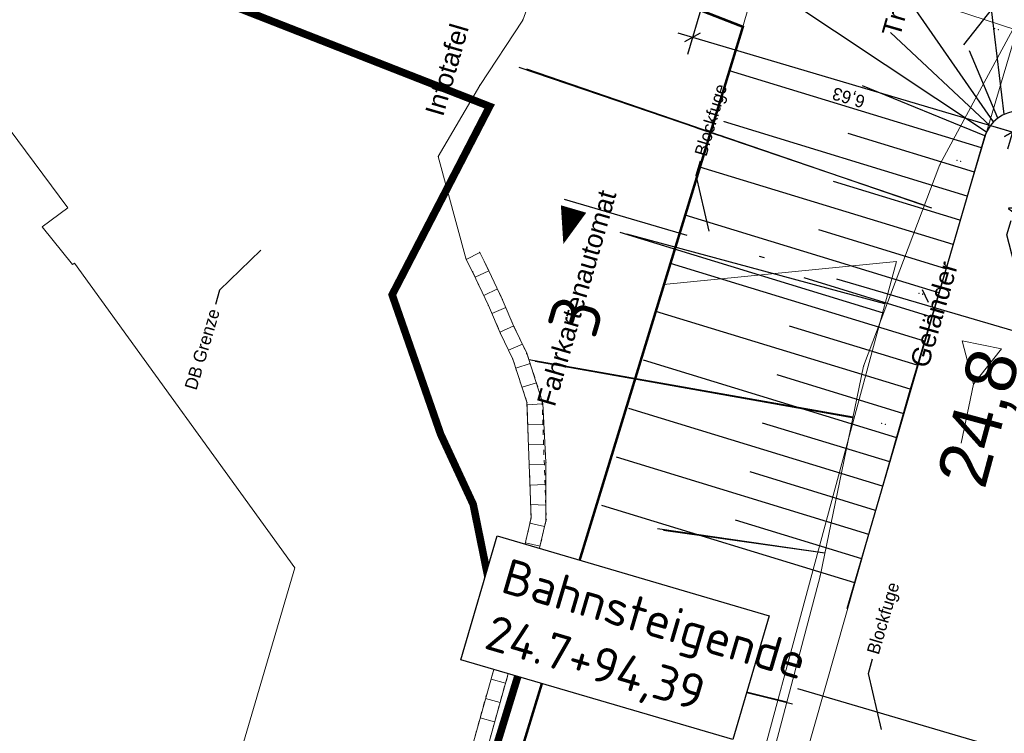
# Model space of a CAD drawing. Header units: millimetres. Extents: x -191 to 81095, y -508122 to 28741.
# Tile 78 of 255: x 4987 to 5007, y 10016 to 10030. Entities that reach past the tile are written whole.
import ezdxf
from ezdxf import colors
from ezdxf.entities.mleader import LeaderData, LeaderLine
from ezdxf.enums import TextEntityAlignment as Align
from ezdxf.math import Vec2, Vec3

# ---------------------------------------------------------------- set-up
doc = ezdxf.new("R2010")
doc.units = ezdxf.units.MM
for name, pattern in [('1', [0]), ('ACAD_ISO10W100', [18, 12, -3, 0, -3]), ('AUSGEZOGEN', [2, 1, 1]), ('Marx-Verm$0$1', [0]), ('Marx-Verm$0$2', [0.16, 0.06, -0.1]), ('STRICHPUNKTX2', [50.8, 25.4, -12.7, 0, -12.7]), ('VE22-087 DB - VST Hervest-Dorsten ALK VA2736$0$1', [0]), ('VERDECKT2', [4.7625, 3.175, -1.5875])]:
    doc.linetypes.add(name, pattern=pattern)
doc.layers.get('0').update_dxf_attribs({"color": 251})
for name, color, linetype, lineweight in [('240620_Dorsten Achse$0$EB-62273S-A-KMTXT', 1, 'Continuous', 35), ('BOESCHUNGEN', 251, '1', 25), ('Marx-Verm$0$BBauwerk-txt', 251, 'Marx-Verm$0$1', 25), ('Marx-Verm$0$BOESCHUNGEN', 251, 'Marx-Verm$0$1', 25), ('Marx-Verm$0$BStrasse-txt', 251, 'Marx-Verm$0$1', 25), ('Marx-Verm$0$L_BTopogrf', 251, 'Marx-Verm$0$1', 18), ('Marx-Verm$0$S_B-Bstg', 251, 'Marx-Verm$0$1', 18), ('Marx-Verm$0$S_B-LST', 251, 'Marx-Verm$0$1', 18), ('Marx-Verm$0$S_BTopogrf', 251, 'Marx-Verm$0$1', 18), ('TTK-P-Text unten', 12, 'Continuous', 25), ('TTK-P-Treppe oben', 12, 'Continuous', 25), ('VE22-087 DB - VST Hervest-Dorsten ALK VA2736$0$AX_Bahnverkehr', 7, 'VE22-087 DB - VST Hervest-Dorsten ALK VA2736$0$1', 18), ('VE22-087 DB - VST Hervest-Dorsten ALK VA2736$0$AX_Flurstueck', 9, 'VE22-087 DB - VST Hervest-Dorsten ALK VA2736$0$1', 18), ('VE22-087 DB - VST Hervest-Dorsten ALK VA2736$0$AX_Gebaeude', 7, 'VE22-087 DB - VST Hervest-Dorsten ALK VA2736$0$1', 18), ('VE22-087 DB - VST Hervest-Dorsten ALK VA2736$0$AX_Gehoelz', 7, 'VE22-087 DB - VST Hervest-Dorsten ALK VA2736$0$1', 18), ('VE22-087 DB - VST Hervest-Dorsten ALK VA2736$0$AX_Gelaendekante', 7, 'VE22-087 DB - VST Hervest-Dorsten ALK VA2736$0$1', 18)]:
    doc.layers.add(name, color=color, linetype=linetype, lineweight=lineweight)
for name, color, linetype in [('TTK-B-Böschung', 251, 'Continuous'), ('TTK-DB-Grenze', 110, 'AUSGEZOGEN'), ('TTK-P-Böschung', 140, 'Continuous'), ('TTK-P-TEXT', 12, 'AUSGEZOGEN'), ('TTK-P-Treppenturm', 140, 'Continuous'), ('TTK-Schnittlinien', 3, 'Continuous'), ('TTK-Schnittlinien 100', 3, 'Continuous'), ('XREF ALK Kataster', 251, 'Continuous'), ('XREF Nachvermessung', 7, 'Continuous')]:
    doc.layers.add(name, color=color, linetype=linetype)
doc.layers.add('TTK-P-Planfeststellungsgrenze 100', color=7, linetype='VERDECKT2', lineweight=50, true_color=0x000000)
doc.styles.add('240620_Dorsten Achse$0$Beschriftung', font='arial.ttf')
doc.styles.add('AKG DIN 6776', font='AKG_DIN67.TTF')
doc.styles.add('iso', font='isocpeur.ttf')
doc.styles.add('Marx-Verm$0$Standard', font='arial.ttf')
doc.dimstyles.new('TTK', dxfattribs={"dimtxt": 2.5, "dimasz": 2.5, "dimexe": 3.5, "dimexo": 0.1, "dimgap": 1, "dimtad": 1, "dimzin": 0, "dimtxsty": 'AKG DIN 6776', "dimblk": 'OBLIQUE', "dimcen": -0.09, "dimdle": 3, "dimclrd": 256, "dimclre": 256, "dimclrt": 256, "dimadec": 3, "dimazin": 0, "dimtfac": 1, "dimtofl": 0, "dimtmove": 0, "dimatfit": 3, "dimldrblk": 'OBLIQUE', "dimfxl": 7, "dimfxlon": 1, "dimtolj": 1, "dimtzin": 0, "dimlwd": -1, "dimlwe": -1, "dimarcsym": 0})

# ---------------------------------------------------------------- blocks, each defined once
blk = doc.blocks.new('VE22-087 DB - VST Hervest-Dorsten ALK VA2736')
at = {"layer": 'VE22-087 DB - VST Hervest-Dorsten ALK VA2736$0$AX_Bahnverkehr', "color": 253, "linetype": 'VE22-087 DB - VST Hervest-Dorsten ALK VA2736$0$1', "lineweight": 13, "ltscale": 0.5, "true_color": 0x999999}
blk.add_polyline3d([(4996.006, 10031.812, 0), (5001.64, 10029.619, 0), (5002.092, 10031.19, 0), (5007.085, 10029.551, 0), (5004.942, 10022.352, 0), (5000.966, 10008.361, 0), (4997.431, 9995.921, 0)], dxfattribs=at)
at = {"layer": 'VE22-087 DB - VST Hervest-Dorsten ALK VA2736$0$AX_Flurstueck', "linetype": 'VE22-087 DB - VST Hervest-Dorsten ALK VA2736$0$1', "lineweight": 13, "ltscale": 0.5}
for points in [[(5028.921, 10045.946, 0), (5023.592, 10046.001, 0), (5019.829, 10046.04, 0), (5014.547, 10046.094, 0), (5014.054, 10046.099, 0), (5013.134, 10045.965, 0), (5013.103, 10045.869, 0), (5009.653, 10045.1, 0), (5008.721, 10044.683, 0), (5007.881, 10044.141, 0), (5007.167, 10043.447, 0), (5006.648, 10042.553, 0), (5004.886, 10036.705, 0), (5004.415, 10035.142, 0), (5002.505, 10035.892, 0), (5000.937, 10031.57, 0), (4996.682, 10033.201, 0), (4996.006, 10031.812, 0), (5001.64, 10029.619, 0), (4996.984, 10014.411, 0), (4995.413, 10009.282, 0), (4990.717, 9993.941, 0)], [(4969.96, 9970.944, 0), (4976.72, 9984.593, 0), (4978.885, 9987.472, 0), (4981.445, 9989.864, 0), (4985.47, 9991.158, 0), (4990.717, 9993.941, 0), (4995.413, 10009.282, 0), (4996.984, 10014.411, 0), (5001.64, 10029.619, 0), (4996.006, 10031.812, 0), (4985.251, 10035.998, 0), (4982.373, 10033.908, 0), (4967.407, 10023.037, 0), (4974.966, 10012.861, 0), (4974.039, 10009.677, 0), (4972.263, 10003.721, 0), (4973.65, 10003.29, 0), (4971.391, 9995.428, 0), (4969.306, 9991.388, 0), (4967.445, 9987.782, 0), (4967.674, 9987.659, 0), (4957.352, 9968.122, 0)]]:
    blk.add_polyline3d(points, dxfattribs=at)
at = {"layer": 'VE22-087 DB - VST Hervest-Dorsten ALK VA2736$0$AX_Gebaeude', "color": 7, "linetype": 'VE22-087 DB - VST Hervest-Dorsten ALK VA2736$0$1', "lineweight": 13, "ltscale": 0.5}
blk.add_polyline3d([(4988.224, 10026.023, 0), (4982.373, 10033.908, 0), (4967.407, 10023.037, 0), (4964.813, 10026.499, 0), (4964.043, 10026.509, 0), (4964.043, 10026.455, 0), (4964, 10023.279, 0), (4968.14, 10017.718, 0), (4968.105, 10017.688, 0), (4970.726, 10014.137, 0), (4970.768, 10014.163, 0), (4972.18, 10012.263, 0), (4975.954, 10011.17, 0), (4973.65, 10003.29, 0), (4971.892, 9997.151, 0), (4985.211, 9993.29, 0), (4992.738, 10018.869, 0), (4988.358, 10024.926, 0), (4988.317, 10024.897, 0), (4987.713, 10025.643, 0)], close=True, dxfattribs=at)
at = {"layer": 'VE22-087 DB - VST Hervest-Dorsten ALK VA2736$0$AX_Gehoelz', "color": 3, "linetype": 'VE22-087 DB - VST Hervest-Dorsten ALK VA2736$0$1', "lineweight": 13, "ltscale": 0.5, "true_color": 0x00ff00}
blk.add_polyline3d([(4990.955, 9973.136, 0), (4993.531, 9982.198, 0), (4997.431, 9995.921, 0), (5000.966, 10008.361, 0), (5004.942, 10022.352, 0), (5007.085, 10029.551, 0), (5002.092, 10031.19, 0), (5001.64, 10029.619, 0), (4996.984, 10014.411, 0), (4995.413, 10009.282, 0), (4990.717, 9993.941, 0), (4985.47, 9991.158, 0), (4981.445, 9989.864, 0), (4978.885, 9987.472, 0), (4976.72, 9984.593, 0), (4969.96, 9970.944, 0)], dxfattribs=at)
at = {"layer": 'VE22-087 DB - VST Hervest-Dorsten ALK VA2736$0$AX_Gelaendekante', "color": 18, "linetype": 'VE22-087 DB - VST Hervest-Dorsten ALK VA2736$0$1', "lineweight": 13, "ltscale": 0.5, "true_color": 0x520000}
for points in [[(4997.52, 9998.434, 0), (4999.479, 10005.667, 0), (5001.436, 10012.901, 0), (5003.39, 10020.134, 0), (5004.691, 10024.955, 0)], [(5004.691, 10024.955, 0), (5000.065, 10024.502, 0)], [(5000.065, 10024.502, 0), (4996.984, 10014.411, 0), (4995.413, 10009.282, 0), (4990.717, 9993.941, 0), (4985.47, 9991.158, 0), (4981.445, 9989.864, 0), (4978.885, 9987.472, 0), (4976.72, 9984.593, 0), (4969.96, 9970.944, 0), (4968.003, 9943.268, 0), (4963.962, 9931.131, 0), (4960.346, 9919.649, 0), (4958.085, 9912.486, 0), (4955.939, 9905.685, 0), (4956.739, 9904.074, 0)]]:
    blk.add_polyline3d(points, dxfattribs=at)
blk = doc.blocks.new('_OBLIQUE')
at = {"color": 0, "linetype": 'ByBlock'}
blk.add_line((-0.5, -0.5), (0.5, 0.5), dxfattribs=at)
blk = doc.blocks.new('*D1315')
at = {"layer": 'DEFPOINTS', "color": 0}
for p in [(5007.196, 10028.203), (5008.708, 10027.76), (5006.996, 10027.526)]:
    blk.add_point(p, dxfattribs=at)
at = {"layer": 'TTK-P-Treppe oben'}
for p, q in [((5007.194, 10028.193), (5006.897, 10027.191)), ((5008.794, 10026.994), (5006.708, 10027.611)), ((5008.705, 10027.75), (5008.407, 10026.744))]:
    blk.add_line(p, q, dxfattribs=at)
at = {"layer": 'TTK-P-Treppe oben', "xscale": 0.25, "yscale": 0.25, "zscale": 0.25}
for p, rotation in [((5006.996, 10027.526), 163.5187373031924), ((5008.506, 10027.079), 343.5187373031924)]:
    blk.add_blockref('_OBLIQUE', p, dxfattribs=dict(at, rotation=rotation))
at = {"layer": 'TTK-P-Treppe oben', "insert": (5007.682, 10027.069), "char_height": 0.25, "attachment_point": 5, "rotation": 163.5187, "style": 'AKG DIN 6776', "bg_fill": 3, "box_fill_scale": 1.1, "bg_fill_color": 256, "bg_fill_true_color": 13158600, "bg_fill_transparency": 0}
blk.add_mtext('\\A1;1,57', dxfattribs=at)
blk = doc.blocks.new('*D1314')
at = {"layer": 'DEFPOINTS', "color": 0}
for p in [(5001.472, 10032.222), (5000.639, 10029.407), (5007.222, 10028.289)]:
    blk.add_point(p, dxfattribs=at)
at = {"layer": 'TTK-P-Treppe oben'}
for p, q in [((5000.838, 10030.078), (5000.54, 10029.071)), ((5007.284, 10027.441), (5000.352, 10029.492)), ((5007.194, 10028.198), (5006.897, 10027.191))]:
    blk.add_line(p, q, dxfattribs=at)
at = {"layer": 'TTK-P-Treppe oben', "xscale": 0.25, "yscale": 0.25, "zscale": 0.25}
for p, rotation in [((5000.639, 10029.407), 163.5187373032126), ((5006.996, 10027.526), 343.5187373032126)]:
    blk.add_blockref('_OBLIQUE', p, dxfattribs=dict(at, rotation=rotation))
at = {"layer": 'TTK-P-Treppe oben', "insert": (5003.748, 10028.233), "char_height": 0.25, "attachment_point": 5, "rotation": 163.5187, "style": 'AKG DIN 6776'}
blk.add_mtext('\\A1;6,63', dxfattribs=at)
blk = doc.blocks.new('_None')
blk = doc.blocks.new('Böschung')
at = {"layer": 'BOESCHUNGEN', "ltscale": 0.2}
for p, q in [((39.148, 8.488, -4.228), (38.758, -0.014, -0.229)), ((33.623, 6.685, -4.151), (34.325, 0.286, -6.109)), ((36.668, 0.337, -6.109), (36.553, 5.646, -3.664)), ((28.3, 5.346, -3.908), (28.523, -0.137, 0.029)), ((31.56, 0.226, -6.109), (31.107, 3.292, -2.354))]:
    blk.add_line(p, q, dxfattribs=at)
blk = doc.blocks.new('Marx-Verm$0$514')
at = {"color": 0, "linetype": 'Marx-Verm$0$1', "ltscale": 0.2, "flags": 128}
blk.add_lwpolyline([(0, 0), (0, 0.3), (-0.1, 0.5), (0.1, 0.5), (0, 0.3)], dxfattribs=at)
blk = doc.blocks.new('Marx-Verm$0$99')
at = {"color": 0}
blk.add_point((0, 0), dxfattribs=at)
blk = doc.blocks.new('Marx-Verm')
at = {"layer": 'Marx-Verm$0$BBauwerk-txt', "ltscale": 0.2, "flags": 128}
for points, elevation in [([(2567431.867, 5726886.204), (2567430.259, 5726884.108)], 33.5), ([(2567429.504, 5726879.236), (2567429.625, 5726878.986)], 37.57)]:
    blk.add_lwpolyline(points, dxfattribs=dict(at, elevation=elevation))
at = {"layer": 'Marx-Verm$0$BOESCHUNGEN', "ltscale": 0.2}
for p, q in [((2567421.434, 5726883.544, 32.557), (2567429.526, 5726880.907, 36.555)), ((2567428.742, 5726878.755, 36.569), (2567423.484, 5726880.287, 33.12)), ((2567421.702, 5726877.739, 32.633), (2567428.161, 5726876.686, 36.631)), ((2567427.635, 5726873.967, 36.782), (2567424.304, 5726874.41, 34.43)), ((2567421.577, 5726872.252, 32.877), (2567426.922, 5726871.007, 36.814))]:
    blk.add_line(p, q, dxfattribs=at)
at = {"layer": 'Marx-Verm$0$L_BTopogrf', "linetype": 'Marx-Verm$0$1', "ltscale": 0.2}
for p, q in [((2567421.498, 5726884.485, 30.764), (2567422.022, 5726885.964, 30.837)), ((2567420.66, 5726883.174, 30.784), (2567421.498, 5726884.485, 30.764)), ((2567419.852, 5726881.749, 30.801), (2567420.66, 5726883.174, 30.784)), ((2567420.436, 5726879.714, 30.891), (2567419.852, 5726881.749, 30.801)), ((2567420.701, 5726879.855, 31.82), (2567420.436, 5726879.714, 30.891)), ((2567420.83, 5726879.607, 31.82), (2567420.701, 5726879.855, 31.82)), ((2567421.16, 5726878.931, 32.005), (2567420.83, 5726879.607, 31.82)), ((2567421.401, 5726878.393, 32.423), (2567421.16, 5726878.931, 32.005)), ((2567421.66, 5726877.864, 32.623), (2567421.401, 5726878.393, 32.423)), ((2567421.993, 5726876.874, 32.701), (2567421.66, 5726877.864, 32.623)), ((2567422.071, 5726875.704, 32.788), (2567421.993, 5726876.874, 32.701)), ((2567422.085, 5726874.537, 32.875), (2567422.071, 5726875.704, 32.788)), ((2567421.617, 5726872.404, 32.875), (2567422.085, 5726874.537, 32.875)), ((2567420.806, 5726869.361, 32.899), (2567421.617, 5726872.404, 32.875))]:
    blk.add_line(p, q, dxfattribs=at)
at = {"layer": 'Marx-Verm$0$L_BTopogrf', "ltscale": 0.2}
for p, q in [((2567429.823, 5726881.719, 36.55), (2567431.234, 5726884.422, 36.646)), ((2567428.356, 5726877.696, 36.575), (2567429.823, 5726881.719, 36.55)), ((2567420.436, 5726879.714, 31.82), (2567420.702, 5726879.853, 31.82)), ((2567420.436, 5726879.714, 30.691), (2567420.563, 5726879.47, 30.675)), ((2567420.563, 5726879.47, 30.675), (2567420.888, 5726878.804, 30.675)), ((2567420.885, 5726879.494, 31.851), (2567420.616, 5726879.361, 31.851)), ((2567420.792, 5726879.002, 31.95), (2567421.061, 5726879.134, 31.949)), ((2567420.888, 5726878.804, 30.675), (2567421.131, 5726878.261, 30.675)), ((2567421.233, 5726878.769, 32.13), (2567420.96, 5726878.643, 32.129)), ((2567421.124, 5726878.277, 32.41), (2567421.396, 5726878.404, 32.41)), ((2567421.131, 5726878.261, 30.675), (2567421.385, 5726877.745, 30.675)), ((2567421.573, 5726878.042, 32.554), (2567421.298, 5726877.921, 32.555)), ((2567421.385, 5726877.745, 30.675), (2567421.679, 5726876.89, 30.675)), ((2567427.548, 5726873.514, 36.807), (2567428.356, 5726877.696, 36.575)), ((2567421.447, 5726877.564, 32.677), (2567421.731, 5726877.662, 32.678)), ((2567421.862, 5726877.281, 32.783), (2567421.576, 5726877.189, 32.787)), ((2567421.679, 5726876.89, 30.675), (2567421.79, 5726874.593, 30.675)), ((2567421.681, 5726876.843, 32.875), (2567421.981, 5726876.863, 32.875)), ((2567422, 5726876.461, 32.875), (2567421.7, 5726876.446, 32.875)), ((2567421.72, 5726876.047, 32.875), (2567422.019, 5726876.061, 32.875)), ((2567422.039, 5726875.662, 32.875), (2567421.739, 5726875.647, 32.875)), ((2567421.758, 5726875.248, 32.875), (2567422.058, 5726875.262, 32.875)), ((2567422.078, 5726874.852, 32.875), (2567421.777, 5726874.859, 32.875)), ((2567421.79, 5726874.593, 30.675), (2567421.326, 5726872.475, 30.675)), ((2567421.768, 5726874.491, 32.875), (2567422.061, 5726874.426, 32.875)), ((2567421.975, 5726874.036, 32.875), (2567421.682, 5726874.1, 32.875)), ((2567421.596, 5726873.709, 32.875), (2567421.889, 5726873.645, 32.875)), ((2567426.402, 5726868.923, 36.819), (2567427.548, 5726873.514, 36.807)), ((2567421.804, 5726873.254, 32.875), (2567421.511, 5726873.318, 32.875)), ((2567421.425, 5726872.928, 32.875), (2567421.718, 5726872.863, 32.875)), ((2567421.326, 5726872.475, 30.675), (2567420.521, 5726869.437, 30.675)), ((2567421.632, 5726872.469, 32.875), (2567421.34, 5726872.54, 32.875)), ((2567421.241, 5726872.156, 32.875), (2567421.531, 5726872.079, 32.875)), ((2567421.428, 5726871.692, 32.875), (2567421.138, 5726871.77, 32.875)), ((2567421.035, 5726871.383, 32.875), (2567421.325, 5726871.306, 32.875)), ((2567421.221, 5726870.919, 32.875), (2567420.932, 5726870.997, 32.875)), ((2567420.828, 5726870.61, 32.875), (2567421.118, 5726870.533, 32.875))]:
    blk.add_line(p, q, dxfattribs=at)
at = {"layer": 'Marx-Verm$0$L_BTopogrf', "linetype": 'Marx-Verm$0$2', "ltscale": 0.2}
for p, q in [((2567420.701, 5726879.855, 31.82), (2567420.436, 5726879.714, 31.82)), ((2567420.702, 5726879.853, 31.82), (2567420.831, 5726879.605, 31.82)), ((2567420.436, 5726879.714, 31.82), (2567420.563, 5726879.47, 31.82)), ((2567420.563, 5726879.47, 31.82), (2567420.888, 5726878.804, 32.005)), ((2567420.831, 5726879.605, 31.82), (2567421.16, 5726878.932, 32.005)), ((2567421.16, 5726878.932, 32.005), (2567421.403, 5726878.388, 32.423)), ((2567420.888, 5726878.804, 32.005), (2567421.131, 5726878.261, 32.423)), ((2567421.403, 5726878.388, 32.423), (2567421.663, 5726877.86, 32.623)), ((2567421.131, 5726878.261, 32.423), (2567421.385, 5726877.745, 32.623)), ((2567421.385, 5726877.745, 32.623), (2567421.679, 5726876.89, 32.875)), ((2567421.663, 5726877.86, 32.623), (2567421.977, 5726876.947, 32.875)), ((2567421.977, 5726876.947, 32.875), (2567422.092, 5726874.567, 32.875)), ((2567421.679, 5726876.89, 32.875), (2567421.79, 5726874.593, 32.875)), ((2567421.79, 5726874.593, 32.875), (2567421.326, 5726872.475, 32.875)), ((2567422.092, 5726874.567, 32.875), (2567421.617, 5726872.404, 32.875)), ((2567421.326, 5726872.475, 32.875), (2567420.516, 5726869.438, 32.875)), ((2567421.617, 5726872.404, 32.875), (2567420.806, 5726869.361, 32.875))]:
    blk.add_line(p, q, dxfattribs=at)
at = {"layer": 'Marx-Verm$0$S_B-Bstg'}
for p, xscale, yscale, zscale, rotation in [((2567430.875, 5726884.435, 37.58), 0.2, 0.2, 0.2, 0.7647497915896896), ((2567430.947, 5726884.416, 37.58), 0.2, 0.2, 0.2, 0.7647497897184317), ((2567430.16, 5726881.809, 37.58), 0.1999999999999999, 0.1999999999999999, 0.1999999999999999, 0.7647495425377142), ((2567430.232, 5726881.789, 37.58), 0.2000000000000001, 0.2000000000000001, 0.2000000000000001, 0.764749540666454), ((2567429.438, 5726879.159, 37.573), 0.2, 0.2, 0.2, 0.7647492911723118), ((2567429.51, 5726879.139, 37.573), 0.2, 0.2, 0.2, 0.7647492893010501), ((2567429.511, 5726879.142, 37.58), 0.2000000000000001, 0.2000000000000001, 0.2000000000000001, 0.7647492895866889), ((2567428.73, 5726876.562, 37.58), 0.2000000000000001, 0.2000000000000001, 0.2000000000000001, 0.7647490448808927), ((2567428.803, 5726876.542, 37.58), 0.1999999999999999, 0.1999999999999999, 0.1999999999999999, 0.7647490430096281), ((2567428.803, 5726876.542, 37.58), 0.1999999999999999, 0.1999999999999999, 0.1999999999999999, 0.7647490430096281)]:
    blk.add_blockref('Marx-Verm$0$99', p, dxfattribs=dict(at, xscale=xscale, yscale=yscale, zscale=zscale, rotation=rotation))
at = {"layer": 'Marx-Verm$0$S_B-LST', "xscale": 4, "yscale": 4, "zscale": 4, "rotation": 348.9337490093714}
blk.add_blockref('Marx-Verm$0$514', (2567430.319, 5726876.187, 36.409), dxfattribs=at)
at = {"layer": 'Marx-Verm$0$S_BTopogrf'}
for p, xscale, yscale, zscale, rotation in [((2567421.498, 5726884.485, 30.764), 0.2000000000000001, 0.2000000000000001, 0.2000000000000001, 0.7647497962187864), ((2567420.66, 5726883.174, 30.784), 0.2, 0.2, 0.2, 0.7647496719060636), ((2567419.852, 5726881.749, 30.801), 0.2000000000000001, 0.2000000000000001, 0.2000000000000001, 0.7647495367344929), ((2567429.823, 5726881.719, 36.55), 0.2, 0.2, 0.2, 0.7647495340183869), ((2567420.701, 5726879.855, 31.82), 0.1999999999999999, 0.1999999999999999, 0.1999999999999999, 0.7647493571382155), ((2567420.701, 5726879.855, 31.82), 0.1999999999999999, 0.1999999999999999, 0.1999999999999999, 0.7647493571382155), ((2567420.702, 5726879.853, 31.82), 0.1999999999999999, 0.1999999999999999, 0.1999999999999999, 0.7647493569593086), ((2567420.436, 5726879.714, 31.82), 0.2, 0.2, 0.2, 0.7647493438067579), ((2567420.436, 5726879.714, 30.691), 0.2, 0.2, 0.2, 0.7647493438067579), ((2567420.436, 5726879.714, 30.891), 0.2, 0.2, 0.2, 0.7647493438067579), ((2567420.563, 5726879.47, 31.82), 0.2, 0.2, 0.2, 0.7647493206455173), ((2567420.563, 5726879.47, 30.675), 0.2, 0.2, 0.2, 0.7647493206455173), ((2567420.83, 5726879.607, 31.82), 0.2, 0.2, 0.2, 0.7647493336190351), ((2567420.831, 5726879.605, 31.82), 0.2, 0.2, 0.2, 0.7647493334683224), ((2567421.16, 5726878.932, 32.005), 0.2, 0.2, 0.2, 0.7647492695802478), ((2567421.16, 5726878.931, 32.005), 0.2, 0.2, 0.2, 0.7647492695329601), ((2567420.888, 5726878.804, 32.005), 0.2, 0.2, 0.2, 0.7647492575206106), ((2567420.888, 5726878.804, 30.675), 0.2, 0.2, 0.2, 0.7647492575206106), ((2567421.401, 5726878.393, 32.423), 0.2, 0.2, 0.2, 0.764749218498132), ((2567421.403, 5726878.388, 32.423), 0.2, 0.2, 0.2, 0.7647492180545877), ((2567421.131, 5726878.261, 32.423), 0.2, 0.2, 0.2, 0.7647492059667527), ((2567421.131, 5726878.261, 30.675), 0.2, 0.2, 0.2, 0.7647492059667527), ((2567421.385, 5726877.745, 32.623), 0.1999999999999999, 0.1999999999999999, 0.1999999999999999, 0.7647491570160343), ((2567421.385, 5726877.745, 30.675), 0.1999999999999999, 0.1999999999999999, 0.1999999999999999, 0.7647491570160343), ((2567421.66, 5726877.864, 32.623), 0.2000000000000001, 0.2000000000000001, 0.2000000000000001, 0.7647491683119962), ((2567421.663, 5726877.86, 32.623), 0.2, 0.2, 0.2, 0.7647491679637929), ((2567428.356, 5726877.696, 36.575), 0.2000000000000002, 0.2000000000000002, 0.2000000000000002, 0.7647491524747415), ((2567421.977, 5726876.947, 32.875), 0.1999999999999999, 0.1999999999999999, 0.1999999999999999, 0.7647490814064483), ((2567421.679, 5726876.89, 32.875), 0.2, 0.2, 0.2, 0.7647490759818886), ((2567421.679, 5726876.89, 30.675), 0.2, 0.2, 0.2, 0.7647490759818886), ((2567421.993, 5726876.874, 32.701), 0.2000000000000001, 0.2000000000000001, 0.2000000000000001, 0.7647490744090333), ((2567422.071, 5726875.704, 32.788), 0.2, 0.2, 0.2, 0.7647489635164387), ((2567421.79, 5726874.593, 32.875), 0.2, 0.2, 0.2, 0.7647488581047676), ((2567421.79, 5726874.593, 30.675), 0.2, 0.2, 0.2, 0.7647488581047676), ((2567422.092, 5726874.567, 32.875), 0.2, 0.2, 0.2, 0.7647488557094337), ((2567422.085, 5726874.537, 32.875), 0.2, 0.2, 0.2, 0.7647488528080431), ((2567427.548, 5726873.514, 36.807), 0.2, 0.2, 0.2, 0.7647487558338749), ((2567421.326, 5726872.475, 32.875), 0.2, 0.2, 0.2, 0.7647486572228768), ((2567421.326, 5726872.475, 30.675), 0.2, 0.2, 0.2, 0.7647486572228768), ((2567421.617, 5726872.404, 32.875), 0.2000000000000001, 0.2000000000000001, 0.2000000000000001, 0.7647486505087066), ((2567421.617, 5726872.404, 32.875), 0.2000000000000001, 0.2000000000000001, 0.2000000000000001, 0.7647486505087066)]:
    blk.add_blockref('Marx-Verm$0$99', p, dxfattribs=dict(at, xscale=xscale, yscale=yscale, zscale=zscale, rotation=rotation))
at = {"layer": 'Marx-Verm$0$BBauwerk-txt', "char_height": 0.375, "attachment_point": 1, "rotation": 74.5699, "style": 'Marx-Verm$0$Standard'}
for s, insert in [('\\pxqr;Treppe 16/28\\PStufen 7', (2567428.629, 5726884.322, 33.5)), ('Geländer', (2567429.276, 5726877.753, 37.57))]:
    blk.add_mtext(s, dxfattribs=dict(at, insert=insert))
at = {"layer": 'Marx-Verm$0$BStrasse-txt', "char_height": 0.375, "attachment_point": 1, "rotation": 74.5699, "style": 'Marx-Verm$0$Standard'}
for s, insert in [('Infotafel', (2567419.574, 5726882.628, 30.902)), ('Fahrkartenautomat', (2567421.868, 5726876.892, 30.951))]:
    blk.add_mtext(s, dxfattribs=dict(at, insert=insert))

msp = doc.modelspace()

# ---------------------------------------------------------------- linework, layer by layer
at = {"layer": 'TTK-P-TEXT', "color": 251, "linetype": 'ACAD_ISO10W100', "ltscale": 0.5}
msp.add_line((5002.726, 10016.472), (5009.118, 10014.596), dxfattribs=at)

# ---------------------------------------------------------------- next in the draw order: block references
at = {"layer": 'XREF ALK Kataster', "color": 251}
msp.add_blockref('VE22-087 DB - VST Hervest-Dorsten ALK VA2736', (0, 0), dxfattribs=at)

# ---------------------------------------------------------------- next in the draw order: hatches: boundary and pattern name
at = {"layer": 'TTK-P-Treppenturm', "transparency": 33554483}
h = msp.add_hatch(dxfattribs=at)
h.set_pattern_fill('ANGLE', color=251)
h.set_pattern_definition([(73.51874, (18213.195, 12379.5874), (-6.6980043, 1.981657), [5.08, -1.905]), (163.51874, (18213.195, 12379.5874), (-1.981657, -6.6980043), [5.08, -1.905])])
h.paths.add_polyline_path([(5005.017, 10029.352), (5004.909, 10028.967), (5012.987, 10026.719), (5009.499, 10014.825), (5009.883, 10014.713), (5013.485, 10026.995)])

# ---------------------------------------------------------------- next in the draw order: linework, layer by layer
at = {"layer": 'TTK-P-Böschung', "color": 251}
for p, q in [((5006.62, 10027.73), (5004.491, 10030.801)), ((5006.484, 10027.529), (5001.914, 10030.566)), ((5006.832, 10027.881), (5006.557, 10030.195)), ((5006.553, 10027.649), (5004.572, 10029.504)), ((5006.707, 10027.807), (5006.144, 10029.144)), ((5006.379, 10027.212), (5001.373, 10028.745)), ((5006.449, 10027.452), (5004.02, 10028.444)), ((5006.096, 10026.253), (5001.08, 10027.789)), ((5006.449, 10027.452), (5003.707, 10018.057)), ((5006.243, 10026.731), (5003.735, 10027.499)), ((5005.816, 10025.293), (5000.788, 10026.832)), ((5005.95, 10025.775), (5003.442, 10026.543)), ((5005.535, 10024.333), (5000.495, 10025.876)), ((5005.675, 10024.813), (5003.149, 10025.587)), ((5005.248, 10023.376), (5000.202, 10024.92)), ((5005.394, 10023.853), (5002.856, 10024.63)), ((5004.963, 10022.417), (4999.909, 10023.964)), ((5005.105, 10022.896), (5002.564, 10023.674)), ((5004.698, 10021.453), (4999.666, 10022.993)), ((5004.838, 10021.932), (5002.321, 10022.703)), ((5004.418, 10020.493), (4999.373, 10022.037)), ((5004.558, 10020.973), (5002.028, 10021.747)), ((5004.142, 10019.532), (4999.13, 10021.066)), ((5004.279, 10020.012), (5001.785, 10020.776)), ((5003.868, 10018.57), (4998.838, 10020.109)), ((5004.005, 10019.051), (5001.492, 10019.82))]:
    msp.add_line(p, q, dxfattribs=at)
msp.add_arc((5007.131, 10027.228), 0.717, 90.807, 161.8626, dxfattribs=at)
at = {"layer": 'TTK-Schnittlinien 100', "color": 251, "linetype": 'ByBlock', "ltscale": 0.03}
msp.add_lwpolyline([(4998.276, 10026, 0.525, 0, 0), (4998.073, 10025.303, 0, 0, 0)], format="xyseb", dxfattribs=at)

# ---------------------------------------------------------------- next in the draw order: texts
at = {"layer": '240620_Dorsten Achse$0$EB-62273S-A-KMTXT', "color": 251, "style": '240620_Dorsten Achse$0$Beschriftung'}
msp.add_text('24,8', height=1, rotation=74.8713, dxfattribs=at).set_placement((5006.797, 10021.72), align=Align.CENTER)
at = {"layer": 'TTK-Schnittlinien', "color": 251, "linetype": 'STRICHPUNKTX2', "ltscale": 0.03, "style": 'iso'}
msp.add_text('3', height=1, rotation=73.6539, dxfattribs=at).set_placement((4998.701, 10023.389, 33.561))

# ---------------------------------------------------------------- next in the draw order: dimensions: what is measured, and where the dimension line sits
at = {"layer": 'TTK-P-Treppe oben', "color": 251}
dim = msp.add_linear_dim(base=(5006.9961, 10027.52625), p1=(5008.70765, 10027.7597), p2=(5007.19635, 10028.20309), angle=163.51874, dimstyle='TTK', override={"dimscale": 0, "dimdec": 2, "dimtfill": 1}, dxfattribs=at)
dim.commit()
dim.dimension.update_dxf_attribs({"geometry": '*D1315', "text_midpoint": (5007.68209, 10027.0691)})

# ---------------------------------------------------------------- next in the draw order: leaders
at = {"layer": 'TTK-P-Text unten', "color": 251}
ml = msp.add_multileader_mtext('Standard', dxfattribs=at)
ml.set_content('\\A1;Blockfuge', color=256, style='AKG DIN 6776')
ml.set_leader_properties(color=251)
ml.set_arrow_properties(name='NONE')
ml.build(insert=Vec2(0, 0))
ml.multileader.update_dxf_attribs({"dogleg_length": 3, "arrow_head_size": 0.3, "scale": 0.1})
ctx = ml.context
ctx.base_point, ctx.scale, ctx.char_height, ctx.arrow_head_size, ctx.landing_gap_size, ctx.plane_origin, ctx.plane_x_axis, ctx.plane_y_axis = Vec3(5004.223, 10017.059), 0.1, 0.25, 0.3, 0.1, Vec3(5004.394, 10015.659), Vec3(0.283702, 0.958913), Vec3(-0.958913, 0.283702)
notes = []
notes.append((ctx, [(0, (1, 1, 0), (5004.134, 10016.773), (0.283702, 0.958913), 0.3, [(0, [(5004.394, 10015.659)], 0, [])])]))
ctx.mtext.insert, ctx.mtext.text_direction, ctx.mtext.rotation, ctx.mtext.flow_direction = Vec3(5004.098, 10017.201), Vec3(0.283702, 0.958913), 1.283144, 5
ctx.mtext.has_bg_fill, ctx.mtext.bg_color, ctx.mtext.bg_scale_factor, ctx.mtext.bg_transparency, ctx.mtext.use_window_bg_color = 1, -1027028792, 1.5, 0, 1
for ctx, leaders in notes:
    for number, flags, end, landing, length, lines in leaders:
        leader = LeaderData()
        leader.index, (leader.has_last_leader_line, leader.has_dogleg_vector, leader.attachment_direction) = number, flags
        leader.last_leader_point, leader.dogleg_vector, leader.dogleg_length = Vec3(end), Vec3(landing), length
        for number, points, colour, breaks in lines:
            line = LeaderLine()
            line.index, line.vertices, line.color, line.breaks = number, Vec3.list(points), colors.encode_raw_color(colour), breaks
            leader.lines.append(line)
        ctx.leaders.append(leader)

# ---------------------------------------------------------------- next in the draw order: dimensions: what is measured, and where the dimension line sits
at = {"layer": 'TTK-P-Treppe oben', "color": 251}
dim = msp.add_linear_dim(base=(5000.639, 10029.407), p1=(5007.222, 10028.289), p2=(5001.472, 10032.222), angle=163.5187, dimstyle='TTK', override={"dimscale": 0, "dimdec": 2}, dxfattribs=at)
dim.commit()
dim.dimension.update_dxf_attribs({"geometry": '*D1314', "text_midpoint": (5003.748, 10028.233)})

# ---------------------------------------------------------------- next in the draw order: leaders
at = {"layer": 'TTK-P-Text unten', "color": 251}
ml = msp.add_multileader_mtext('Standard', dxfattribs=at)
ml.set_content('\\A1;Anforderungstaster\\PAufzug', color=256, style='AKG DIN 6776')
ml.set_leader_properties(color=251)
ml.set_arrow_properties(name='NONE')
ml.build(insert=Vec2(0, 0))
ml.multileader.update_dxf_attribs({"dogleg_length": 3, "arrow_head_size": 0.3, "scale": 0.1})
ctx = ml.context
ctx.base_point, ctx.scale, ctx.char_height, ctx.arrow_head_size, ctx.landing_gap_size, ctx.plane_origin, ctx.plane_x_axis, ctx.plane_y_axis = Vec3(5007.007, 10025.764), 0.1, 0.25, 0.3, 0.1, Vec3(5007.178, 10024.363), Vec3(0.283702, 0.958913), Vec3(-0.958913, 0.283702)
notes = []
notes.append((ctx, [(0, (1, 1, 0), (5006.888, 10025.486), (0.283702, 0.958913), 0.3, [(0, [(5007.178, 10024.363)], 0, [])])]))
ctx.mtext.insert, ctx.mtext.text_direction, ctx.mtext.rotation, ctx.mtext.flow_direction = Vec3(5006.881, 10025.905), Vec3(0.283702, 0.958913), 1.283144, 5
ctx.mtext.has_bg_fill, ctx.mtext.bg_color, ctx.mtext.bg_scale_factor, ctx.mtext.bg_transparency, ctx.mtext.use_window_bg_color = 1, -1027028792, 1.5, 0, 1
ml = msp.add_multileader_mtext('Standard', dxfattribs=at)
ml.set_content('\\A1;Blockfuge', color=256, style='AKG DIN 6776')
ml.set_leader_properties(color=251)
ml.set_arrow_properties(name='NONE')
ml.build(insert=Vec2(0, 0))
ml.multileader.update_dxf_attribs({"dogleg_length": 3, "arrow_head_size": 0.3, "scale": 0.1})
ctx = ml.context
ctx.base_point, ctx.scale, ctx.char_height, ctx.arrow_head_size, ctx.landing_gap_size, ctx.plane_origin, ctx.plane_x_axis, ctx.plane_y_axis = Vec3(5000.8, 10026.959), 0.1, 0.25, 0.3, 0.1, Vec3(5000.971, 10025.558), Vec3(0.283702, 0.958913), Vec3(-0.958913, 0.283702)
notes.append((ctx, [(0, (1, 1, 0), (5000.711, 10026.672), (0.283702, 0.958913), 0.3, [(0, [(5000.971, 10025.558)], 0, [])])]))
ctx.mtext.insert, ctx.mtext.text_direction, ctx.mtext.rotation, ctx.mtext.flow_direction = Vec3(5000.674, 10027.1), Vec3(0.283702, 0.958913), 1.283144, 5
ctx.mtext.has_bg_fill, ctx.mtext.bg_color, ctx.mtext.bg_scale_factor, ctx.mtext.bg_transparency, ctx.mtext.use_window_bg_color = 1, -1027028792, 1.5, 0, 1
for ctx, leaders in notes:
    for number, flags, end, landing, length, lines in leaders:
        leader = LeaderData()
        leader.index, (leader.has_last_leader_line, leader.has_dogleg_vector, leader.attachment_direction) = number, flags
        leader.last_leader_point, leader.dogleg_vector, leader.dogleg_length = Vec3(end), Vec3(landing), length
        for number, points, colour, breaks in lines:
            line = LeaderLine()
            line.index, line.vertices, line.color, line.breaks = number, Vec3.list(points), colors.encode_raw_color(colour), breaks
            leader.lines.append(line)
        ctx.leaders.append(leader)

# ---------------------------------------------------------------- next in the draw order: linework, layer by layer
at = {"layer": 'TTK-DB-Grenze', "color": 251, "const_width": 0.05}
msp.add_lwpolyline([(5042.846, 10045.804), (5013.851, 10046.122), (5009.654, 10045.102), (5007.169, 10043.449), (5006.72, 10042.514), (5004.604, 10036.158), (5002.764, 10036.604), (5000.938, 10031.571), (4996.739, 10033.18), (4996.007, 10031.813), (5001.641, 10029.62), (4990.718, 9993.94), (4984.092, 9990.71), (4981.017, 9989.392), (4978.885, 9987.471), (4976.72, 9984.592), (4969.959, 9970.942), (4968.003, 9943.264), (4963.962, 9931.127), (4950.021, 9850.135), (4938.687, 9799.641, 0.535789), (4943.835, 9790.959), (4974.558, 9795.909)], format="xyb", dxfattribs=at)
at = {"layer": 'TTK-P-Planfeststellungsgrenze 100', "color": 251, "ltscale": 2, "const_width": 0.15, "flags": 128}
msp.add_lwpolyline([(4968.094, 9794.463), (4968.094, 9794.463), (4973.036, 9813.205), (5011.093, 9926.649), (5036.611, 10010.672), (5046.106, 10041.346), (5049.146, 10040.049), (5053.692, 10040.845), (5057.785, 10049.418), (5068.793, 10053.109), (5111.953, 10052.501), (5130.957, 10053.343), (5140.45, 10034.472), (5155.641, 10043.774), (5148.26, 10059.136), (5175.542, 10069.356), (5165.909, 10097.601), (5148.226, 10095.355), (5135.588, 10095.855), (5135.559, 10098.457), (5128.48, 10098.382), (5128.34, 10093.819), (5110.716, 10089.986), (5085.478, 10089.418), (5085.012, 10094.318), (5077.205, 10093.731), (5061.748, 10061.335), (5017.113, 10061.358), (5015.555, 10055.788), (5008.307, 10055.769), (5008.349, 10050.615), (4997.136, 10050.503), (4997.215, 10047.316), (4994.03, 10047.268), (4992.305, 10047.753), (4989.034, 10036.825), (4980.865, 10040.773), (4979.48, 10038.145), (4989.931, 10033.218), (4989.162, 10030.954), (4996.608, 10028.038), (4994.671, 10024.295), (4995.634, 10021.526), (4996.282, 10020.129), (4996.599, 10018.566), (4997.624, 10018.205), (4990.303, 9994.294), (4983.884, 9991.165), (4980.744, 9989.818), (4978.515, 9987.81), (4976.292, 9984.855), (4969.467, 9971.076), (4967.508, 9943.363), (4963.475, 9931.249), (4949.53, 9850.232), (4938.211, 9799.805, 0.535585), (4943.863, 9790.457)], format="xyb", close=True, dxfattribs=at)
at = {"layer": 'TTK-Schnittlinien 100', "color": 251, "linetype": 'ACAD_ISO10W100', "ltscale": 0.5}
msp.add_line((5026.733, 10017.808), (4998.093, 10026.19), dxfattribs=at)

# ---------------------------------------------------------------- next in the draw order: block references
at = {"layer": 'TTK-B-Böschung', "color": 251, "rotation": 73.65584438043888}
msp.add_blockref('Böschung', (4994.468, 9988.833, 6.109), dxfattribs=at)
at = {"layer": 'XREF Nachvermessung', "color": 251, "rotation": 359.2603692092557}
msp.add_blockref('Marx-Verm', (-2636136.569, -5683235.662), dxfattribs=at)

# ---------------------------------------------------------------- next in the draw order: texts
at = {"layer": 'TTK-P-TEXT', "color": 251, "insert": (4996.997, 10019.069), "char_height": 0.7, "width": 4.93331, "attachment_point": 1, "rotation": 343.6638, "style": 'iso', "bg_fill": 19, "box_fill_scale": 1.5, "bg_fill_color": 256, "bg_fill_transparency": 0}
msp.add_mtext('Bahnsteigende\\P24.7+94,39', dxfattribs=at)

# ---------------------------------------------------------------- next in the draw order: leaders
at = {"layer": 'TTK-DB-Grenze', "color": 251}
ml = msp.add_multileader_mtext('Standard', dxfattribs=at)
ml.set_content('\\A1;DB Grenze', color=256, style='AKG DIN 6776')
ml.set_leader_properties(color=251)
ml.set_arrow_properties(name='NONE')
ml.build(insert=Vec2(0, 0))
ml.multileader.update_dxf_attribs({"dogleg_length": 3, "arrow_head_size": 0.3, "scale": 0.1})
ctx = ml.context
ctx.base_point, ctx.scale, ctx.char_height, ctx.arrow_head_size, ctx.landing_gap_size, ctx.plane_origin, ctx.plane_x_axis, ctx.plane_y_axis = Vec3(4990.45, 10021.707), 0.1, 0.25, 0.3, 0.1, Vec3(4992.063, 10025.185), Vec3(0.283702, 0.958913), Vec3(-0.958913, 0.283702)
ctx.text_align_type = 2
notes = []
notes.append((ctx, [(0, (1, 1, 0), (4991.243, 10024.39), (-0.283702, -0.958913), 0.3, [(0, [(4992.063, 10025.185)], 0, [])])]))
ctx.mtext.insert, ctx.mtext.text_direction, ctx.mtext.rotation, ctx.mtext.alignment, ctx.mtext.flow_direction = Vec3(4991.01, 10024.042), Vec3(0.283702, 0.958913), 1.283144, 3, 5
ctx.mtext.has_bg_fill, ctx.mtext.bg_color, ctx.mtext.bg_scale_factor, ctx.mtext.bg_transparency, ctx.mtext.use_window_bg_color = 1, -1027028792, 1.5, 0, 1
for ctx, leaders in notes:
    for number, flags, end, landing, length, lines in leaders:
        leader = LeaderData()
        leader.index, (leader.has_last_leader_line, leader.has_dogleg_vector, leader.attachment_direction) = number, flags
        leader.last_leader_point, leader.dogleg_vector, leader.dogleg_length = Vec3(end), Vec3(landing), length
        for number, points, colour, breaks in lines:
            line = LeaderLine()
            line.index, line.vertices, line.color, line.breaks = number, Vec3.list(points), colors.encode_raw_color(colour), breaks
            leader.lines.append(line)
        ctx.leaders.append(leader)

doc.saveas('drawing.dxf')
